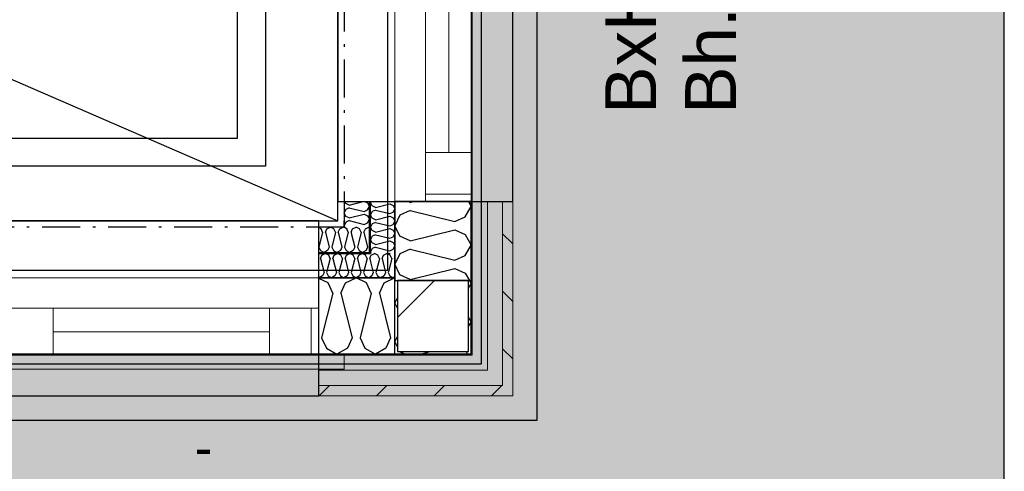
# Model space of a CAD drawing. Header units: millimetres. Extents: x -173281 to 144469, y -85977 to 83288.
# Tile 204 of 256: x -61062 to -59123, y -42293 to -41404. Entities that reach past the tile are written whole.
import ezdxf
from ezdxf.enums import TextEntityAlignment as Align

# ---------------------------------------------------------------- set-up
doc = ezdxf.new("R2010")
doc.units = ezdxf.units.MM
doc.header["$LTSCALE"] = 0.5
doc.header["$MEASUREMENT"] = 0
doc.linetypes.add('Over snittplan', pattern=[260, 150, -50, 10, -50])
doc.linetypes.add('PLINE', pattern=[0])
for name, color, linetype in [('222- Søyler', 7, 'Continuous'), ('222- Søyler  (Skravur)', 7, 'Continuous'), ('232- Ikke-bærende yttervegger', 7, 'Continuous'), ('232- Ikke-bærende yttervegger (Skravur)', 7, 'Continuous'), ('232- Ikke-bærende yttervegger (Skravur)(Nye konstruksjoner)', 7, 'Continuous'), ('232- Ikke-bærende yttervegger(Nye konstruksjoner)', 7, 'Continuous'), ('235- Utvendig kledning og overflate (Skravur)(Nye konstruksjoner)', 7, 'Continuous'), ('244- Vinduer_ dører_ foldevegger(Nye konstruksjoner)', 7, 'Continuous'), ('252- Gulv på grunn_ bunnplate', 7, 'Continuous'), ('256- Faste himlinger og overflatebehandling(Nye konstruksjoner)', 7, 'Continuous'), ('852- Teknisk_symbolsk informasjon_ bygning(Nye konstruksjoner)', 7, 'Continuous'), ('862- M___Nettoareal(Nye konstruksjoner)', 7, 'Continuous'), ('862- M___Nettoareal(Polylinje)(Nye konstruksjoner)', 7, 'Continuous'), ('862- M___Nettoareal(Tekst)(Nye konstruksjoner)', 7, 'Continuous')]:
    doc.layers.add(name, color=color, linetype=linetype)
for name, color, linetype, lineweight in [('234- Vinduer_ dører_ porter(Nye konstruksjoner)', 7, 'Continuous', 0), ('235- Utvendig kledning og overflate(Nye konstruksjoner)', 7, 'Continuous', 0), ('236- Innvendig kledning og overflate(Nye konstruksjoner)', 7, 'Continuous', 0)]:
    doc.layers.add(name, color=color, linetype=linetype, lineweight=lineweight)
doc.styles.add('GENERATED_STYLE_1', font='arial.ttf')
doc.styles.add('GENERATED_STYLE_2', font='arial.ttf')
pattern_1 = [(0, (0, 0), (0, 86.60254), [0, -50]), (0, (25, 43.3), (0, 86.60254), [0, -50])]
pattern_2 = [(45, (0, 0), (-56.56854, 56.56854), [80, 0])]
pattern_3 = [(0, (0, 0), (0, 43.30127), [0, -25]), (0, (12.5, 21.65), (0, 43.30127), [0, -25])]

# ---------------------------------------------------------------- blocks, each defined once
blk = doc.blocks.new('Rektor_A-128_12', base_point=(-63439.8, -42454.1))
at = {"layer": '862- M___Nettoareal(Polylinje)(Nye konstruksjoner)', "linetype": 'PLINE', "flags": 128}
blk.add_lwpolyline([(-60435.7, -41799.4), (-60435.7, -39791.9), (-65073.2, -39791.9), (-65073.2, -43699.4), (-63428.2, -43699.4), (-63428.2, -41936.9), (-63278.2, -41936.9), (-63278.2, -43699.4), (-61485.7, -43699.4), (-61485.7, -41799.4)], close=True, dxfattribs=at)
at = {"layer": '862- M___Nettoareal(Tekst)(Nye konstruksjoner)', "style": 'GENERATED_STYLE_1'}
for tag, height, p in [('DUMMY_862', 150, (-63557.7, -41147.4)), ('ROOM_NAME', 150, (-63557.7, -41787.6)), ('DUMMY_861', 100, (-63714.8, -41387.3)), ('ROOM_NUMBER', 100, (-63714.8, -41776.2)), ('DUMMY_863', 100, (-63322, -41753.3))]:
    blk.add_attdef(tag, text='', height=height, rotation=90, dxfattribs=at).set_placement(p, align=Align.TOP_LEFT)
blk = doc.blocks.new('*X430')
at = {"layer": '232- Ikke-bærende yttervegger (Skravur)', "linetype": 'PLINE'}
for p, q in [((-60318.2, -41950.5), (-60323.2, -41961.1)), ((-60318.2, -41971.6), (-60323.2, -41961.1)), ((-60318.2, -42026.4), (-60323.2, -42037)), ((-60318.2, -42047.5), (-60323.2, -42037)), ((-60313.4, -42057.7), (-60313.7, -42056.9)), ((-60273.1, -42061.9), (-60253.1, -42056.9)), ((-60183.2, -42056.9), (-60180.4, -42061.9)), ((-60304, -42061.9), (-60313.4, -42057.7))]:
    blk.add_line(p, q, dxfattribs=at)
blk = doc.blocks.new('*X431')
at = {"layer": '232- Ikke-bærende yttervegger (Skravur)', "linetype": 'PLINE'}
for p, q in [((-60176.6, -41916.9), (-60173.2, -41923.1)), ((-60178.2, -41932.1), (-60173.2, -41923.1)), ((-60178.2, -41990.1), (-60173.2, -41999)), ((-60178.2, -42008), (-60173.2, -41999))]:
    blk.add_line(p, q, dxfattribs=at)
blk = doc.blocks.new('Vindustempel[44]', base_point=(-60173.2, -41001.9))
at = {"layer": '852- Teknisk_symbolsk informasjon_ bygning(Nye konstruksjoner)', "char_height": 100, "attachment_point": 1, "rotation": 90, "style": 'GENERATED_STYLE_1'}
for s, insert in [('\\A1;{\\pql;\\pt0,50;\\fArial|b0|i0|c0|p0;\\W1.000000;x1\xa0390\\fArial|b0|i0|c0|p0;\\W1.000000;\\A1{\\H.66x;\\S^  ;}\\fArial|b0|i0|c0|p0;\\W1.000000;\\fArial|b0|i0|c0|p0;\\W1.000000;\\A1{\\H.66x;\\S^  ;}}', (-59886, -40849.5)), ('\\A1;{\\pql;\\pt0,50;\\fArial|b0|i0|c0|p0;\\W1.000000;1\xa0490\\fArial|b0|i0|c0|p0;\\W1.000000;\\A1{\\H.66x;\\S^  ;}\\fArial|b0|i0|c0|p0;\\W1.000000;\\fArial|b0|i0|c0|p0;\\W1.000000;\\A1{\\H.66x;\\S^  ;}}', (-59886, -41192.7))]:
    blk.add_mtext(s, dxfattribs=dict(at, insert=insert))
at = {"layer": '852- Teknisk_symbolsk informasjon_ bygning(Nye konstruksjoner)', "style": 'GENERATED_STYLE_1'}
for tag, p in [('DUMMY_233', (-59908.9, -40437.8)), ('DUMMY_239', (-59280.3, -41192.7)), ('DUMMY_235', (-59594.6, -41215.6)), ('DUMMY_237', (-59437.4, -41215.6)), ('strSillValue', (-59751.7, -41215.6)), ('strUnitPrefix', (-59908.9, -41589)), ('DUMMY_234', (-59594.6, -41566.1)), ('DUMMY_236', (-59437.4, -41566.1)), ('DUMMY_238', (-59280.3, -41566.1)), ('strSillPrefix', (-59751.7, -41589))]:
    blk.add_attdef(tag, text='', height=100, rotation=90, dxfattribs=at).set_placement(p, align=Align.TOP_LEFT)
at = {"layer": '852- Teknisk_symbolsk informasjon_ bygning(Nye konstruksjoner)', "style": 'GENERATED_STYLE_2'}
blk.add_attdef('AC_WIDO_ID', text='', height=100, rotation=90, dxfattribs=at).set_placement((-59908.9, -40969.3), align=Align.BOTTOM_CENTER)
blk = doc.blocks.new('Vindu to-fags[48]')
at = {"layer": '234- Vinduer_ dører_ porter(Nye konstruksjoner)', "linetype": 'PLINE'}
for p, q in [((-60323.2, -40241.9), (-60323.2, -41761.9)), ((-60263.2, -40256.9), (-60263.2, -40241.9)), ((-60173.2, -40241.9), (-60173.2, -41761.9)), ((-60171.2, -40241.9), (-60171.2, -40256.9)), ((-60263.2, -40312.9), (-60263.2, -40256.9)), ((-60263.2, -40256.9), (-60171.2, -40256.9)), ((-60171.2, -40256.9), (-60171.2, -40312.9)), ((-60171.2, -40312.9), (-60263.2, -40312.9)), ((-60263.2, -41128.9), (-60263.2, -40312.9)), ((-60217.2, -40312.9), (-60217.2, -41128.9)), ((-60171.2, -40312.9), (-60171.2, -41128.9)), ((-60263.2, -41156.9), (-60263.2, -41128.9)), ((-60263.2, -41128.9), (-60171.2, -41128.9)), ((-60171.2, -41128.9), (-60171.2, -41156.9)), ((-60263.2, -41210.9), (-60263.2, -41156.9)), ((-60171.2, -41156.9), (-60171.2, -41210.9)), ((-60171.2, -41210.9), (-60263.2, -41210.9)), ((-60263.2, -41664.9), (-60263.2, -41210.9)), ((-60217.2, -41210.9), (-60217.2, -41664.9)), ((-60171.2, -41210.9), (-60171.2, -41664.9)), ((-60263.2, -41746.9), (-60263.2, -41664.9)), ((-60263.2, -41664.9), (-60171.2, -41664.9)), ((-60171.2, -41664.9), (-60171.2, -41746.9)), ((-60263.2, -41761.9), (-60263.2, -41746.9)), ((-60263.2, -41746.9), (-60171.2, -41746.9)), ((-60171.2, -41746.9), (-60171.2, -41761.9))]:
    blk.add_line(p, q, dxfattribs=at)
at = {"layer": '244- Vinduer_ dører_ foldevegger(Nye konstruksjoner)', "linetype": 'PLINE'}
for p, q in [((-60263.2, -40241.9), (-60323.2, -40241.9)), ((-60173.2, -40241.9), (-60263.2, -40241.9)), ((-60173.2, -40241.9), (-60263.2, -40241.9)), ((-60173.2, -40241.9), (-60173.2, -40234.9)), ((-60173.2, -40241.9), (-60173.2, -40234.9)), ((-60263.2, -41761.9), (-60323.2, -41761.9)), ((-60173.2, -41761.9), (-60263.2, -41761.9)), ((-60173.2, -41761.9), (-60263.2, -41761.9)), ((-60173.2, -41761.9), (-60173.2, -41768.9)), ((-60173.2, -41761.9), (-60173.2, -41768.9))]:
    blk.add_line(p, q, dxfattribs=at)
at = {"layer": '852- Teknisk_symbolsk informasjon_ bygning(Nye konstruksjoner)'}
ref = blk.add_blockref('Vindustempel[44]', (-60173.2, -41001.9), dxfattribs=at)
ref.add_attrib('AC_WIDO_ID', 'VA-05', dxfattribs={"color": 7, "height": 100, "rotation": 90, "style": 'GENERATED_STYLE_2'}).set_placement((-59908.9, -40969.3), align=Align.BOTTOM_CENTER)
ref.add_attrib('strUnitPrefix', 'BxH:', dxfattribs={"color": 7, "height": 100, "rotation": 90, "style": 'GENERATED_STYLE_1'}).set_placement((-59908.9, -41589), align=Align.TOP_LEFT)
ref.add_attrib('strSillValue', '910', dxfattribs={"color": 7, "height": 100, "rotation": 90, "style": 'GENERATED_STYLE_1'}).set_placement((-59751.7, -41215.6), align=Align.TOP_LEFT)
ref.add_attrib('strSillPrefix', 'Bh.:', dxfattribs={"color": 7, "height": 100, "rotation": 90, "style": 'GENERATED_STYLE_1'}).set_placement((-59751.7, -41589), align=Align.TOP_LEFT)
ref.add_attrib('DUMMY_235', '-', dxfattribs={"color": 7, "height": 100, "rotation": 90, "style": 'GENERATED_STYLE_1'}).set_placement((-59594.6, -41215.6), align=Align.TOP_LEFT)
ref.add_attrib('DUMMY_237', '-', dxfattribs={"color": 7, "height": 100, "rotation": 90, "style": 'GENERATED_STYLE_1'}).set_placement((-59437.4, -41215.6), align=Align.TOP_LEFT)
blk = doc.blocks.new('Vindustempel[46]', base_point=(-60783.2, -42061.9))
at = {"layer": '852- Teknisk_symbolsk informasjon_ bygning(Nye konstruksjoner)', "char_height": 75, "attachment_point": 1, "rotation": 180, "style": 'GENERATED_STYLE_1'}
for s, insert in [('\\A1;{\\pql;\\pt0,50;\\fArial|b0|i0|c0|p0;\\W1.000000;900\\fArial|b0|i0|c0|p0;\\W1.000000;\\A1{\\H.66x;\\S^  ;}\\fArial|b0|i0|c0|p0;\\W1.000000;\\fArial|b0|i0|c0|p0;\\W1.000000;\\A1{\\H.66x;\\S^  ;}}', (-60683, -42619.8)), ('\\A1;{\\pql;\\pt0,50;\\fArial|b0|i0|c0|p0;\\W1.000000;x1\xa0390\\fArial|b0|i0|c0|p0;\\W1.000000;\\A1{\\H.66x;\\S^  ;}\\fArial|b0|i0|c0|p0;\\W1.000000;\\fArial|b0|i0|c0|p0;\\W1.000000;\\A1{\\H.66x;\\S^  ;}}', (-60854.6, -42737.6)), ('\\A1;{\\pql;\\pt0,50;\\fArial|b0|i0|c0|p0;\\W1.000000;590\\fArial|b0|i0|c0|p0;\\W1.000000;\\A1{\\H.66x;\\S^  ;}\\fArial|b0|i0|c0|p0;\\W1.000000;\\fArial|b0|i0|c0|p0;\\W1.000000;\\A1{\\H.66x;\\S^  ;}}', (-60683, -42737.6))]:
    blk.add_mtext(s, dxfattribs=dict(at, insert=insert))
at = {"layer": '852- Teknisk_symbolsk informasjon_ bygning(Nye konstruksjoner)', "style": 'GENERATED_STYLE_1'}
for tag, p in [('DUMMY_240', (-60683, -42300.5)), ('DUMMY_239', (-60402.9, -42283.4)), ('DUMMY_237', (-60402.9, -42401.2)), ('DUMMY_238', (-60683, -42418.4)), ('DUMMY_236', (-60683, -42519.1)), ('DUMMY_235', (-60402.9, -42519.1)), ('DUMMY_234', (-60854.6, -42636.9)), ('strSillPrefix', (-60402.9, -42654.1)), ('DUMMY_233', (-61163.4, -42754.8)), ('strUnitPrefix', (-60402.9, -42771.9))]:
    blk.add_attdef(tag, text='', height=75, rotation=180, dxfattribs=at).set_placement(p, align=Align.TOP_LEFT)
at = {"layer": '852- Teknisk_symbolsk informasjon_ bygning(Nye konstruksjoner)', "style": 'GENERATED_STYLE_2'}
blk.add_attdef('AC_WIDO_ID', text='', height=100, rotation=180, dxfattribs=at).set_placement((-60783.2, -42722.2), align=Align.BOTTOM_CENTER)
blk = doc.blocks.new('Vindu[50]')
at = {"layer": '234- Vinduer_ dører_ porter(Nye konstruksjoner)', "linetype": 'PLINE'}
for p, q in [((-61093.2, -41911.9), (-60473.2, -41911.9)), ((-61078.2, -41971.9), (-61093.2, -41971.9)), ((-60996.2, -41971.9), (-61078.2, -41971.9)), ((-61078.2, -41971.9), (-61078.2, -42063.9)), ((-60996.2, -42063.9), (-60996.2, -41971.9)), ((-60570.2, -41971.9), (-60996.2, -41971.9)), ((-60488.2, -41971.9), (-60570.2, -41971.9)), ((-60570.2, -41971.9), (-60570.2, -42063.9)), ((-60473.2, -41971.9), (-60488.2, -41971.9)), ((-60488.2, -41971.9), (-60488.2, -42063.9)), ((-60996.2, -42017.9), (-60570.2, -42017.9)), ((-61143.2, -42061.9), (-61143.2, -42091.9)), ((-61093.2, -42061.9), (-60473.2, -42061.9)), ((-61093.2, -42063.9), (-61078.2, -42063.9)), ((-61078.2, -42063.9), (-60996.2, -42063.9)), ((-60996.2, -42063.9), (-60570.2, -42063.9)), ((-60570.2, -42063.9), (-60488.2, -42063.9)), ((-60488.2, -42063.9), (-60473.2, -42063.9)), ((-60423.2, -42091.9), (-60423.2, -42061.9)), ((-61143.2, -42091.9), (-60423.2, -42091.9))]:
    blk.add_line(p, q, dxfattribs=at)
at = {"layer": '244- Vinduer_ dører_ foldevegger(Nye konstruksjoner)', "linetype": 'PLINE'}
for p, q in [((-61093.2, -41971.9), (-61093.2, -41911.9)), ((-60473.2, -41971.9), (-60473.2, -41911.9)), ((-61093.2, -42061.9), (-61093.2, -41971.9)), ((-61093.2, -42061.9), (-61093.2, -41971.9)), ((-60473.2, -42061.9), (-60473.2, -41971.9)), ((-60473.2, -42061.9), (-60473.2, -41971.9)), ((-61093.2, -42061.9), (-61143.2, -42061.9)), ((-60473.2, -42061.9), (-60423.2, -42061.9))]:
    blk.add_line(p, q, dxfattribs=at)
at = {"layer": '852- Teknisk_symbolsk informasjon_ bygning(Nye konstruksjoner)'}
ref = blk.add_blockref('Vindustempel[46]', (-60783.2, -42061.9), dxfattribs=at)
ref.add_attrib('AC_WIDO_ID', 'VA-02', dxfattribs={"color": 7, "height": 100, "rotation": 180, "style": 'GENERATED_STYLE_2'}).set_placement((-60783.2, -42722.2), align=Align.BOTTOM_CENTER)
ref.add_attrib('strUnitPrefix', 'BxH:', dxfattribs={"color": 7, "height": 75, "rotation": 180, "style": 'GENERATED_STYLE_1'}).set_placement((-60402.9, -42771.9), align=Align.TOP_LEFT)
ref.add_attrib('strSillPrefix', 'Bh.:', dxfattribs={"color": 7, "height": 75, "rotation": 180, "style": 'GENERATED_STYLE_1'}).set_placement((-60402.9, -42654.1), align=Align.TOP_LEFT)
ref.add_attrib('DUMMY_238', '-', dxfattribs={"color": 7, "height": 75, "rotation": 180, "style": 'GENERATED_STYLE_1'}).set_placement((-60683, -42418.4), align=Align.TOP_LEFT)
ref.add_attrib('DUMMY_240', '-', dxfattribs={"color": 7, "height": 75, "rotation": 180, "style": 'GENERATED_STYLE_1'}).set_placement((-60683, -42300.5), align=Align.TOP_LEFT)
blk = doc.blocks.new('*X749')
at = {"layer": '232- Ikke-bærende yttervegger (Skravur)(Nye konstruksjoner)', "linetype": 'PLINE'}
for p, q in [((-60368.6, -41866.5), (-60363.2, -41863.9)), ((-60356.6, -41867.1), (-60363.2, -41863.9)), ((-60353.7, -41873.6), (-60356.6, -41867.1)), ((-60353.7, -41873.6), (-60355.2, -41879.9)), ((-60348.6, -41873.6), (-60345.6, -41867.1)), ((-60348.6, -41873.6), (-60344.2, -41890.9)), ((-60345.6, -41867.1), (-60339, -41863.9)), ((-60332.3, -41867.1), (-60339, -41863.9)), ((-60329.4, -41873.6), (-60335.8, -41899.3)), ((-60329.4, -41873.6), (-60332.3, -41867.1)), ((-60324.3, -41873.6), (-60323.2, -41871.1)), ((-60324.3, -41873.6), (-60323.2, -41878)), ((-60323.2, -41909.9), (-60324.5, -41910.6))]:
    blk.add_line(p, q, dxfattribs=at)
blk = doc.blocks.new('*X750')
at = {"layer": '232- Ikke-bærende yttervegger (Skravur)(Nye konstruksjoner)', "linetype": 'PLINE'}
for p, q in [((-60418.1, -41815.2), (-60421.5, -41813.5)), ((-60416.5, -41818.6), (-60418.1, -41815.2)), ((-60409.7, -41822), (-60406.6, -41815.2)), ((-60409.7, -41822), (-60408.5, -41826.6)), ((-60406.6, -41815.2), (-60399.7, -41811.9)), ((-60392.8, -41815.2), (-60399.7, -41811.9)), ((-60389.7, -41822), (-60394.4, -41840.7)), ((-60389.7, -41822), (-60392.8, -41815.2)), ((-60384.4, -41822), (-60381.3, -41815.2)), ((-60384.4, -41822), (-60377, -41851.3)), ((-60381.3, -41815.2), (-60374.4, -41811.9)), ((-60373.2, -41812.5), (-60374.4, -41811.9)), ((-60377, -41851.3), (-60379.1, -41855.9))]:
    blk.add_line(p, q, dxfattribs=at)
blk = doc.blocks.new('*X752')
at = {"layer": '232- Ikke-bærende yttervegger (Skravur)(Nye konstruksjoner)', "linetype": 'PLINE'}
for p, q in [((-60470, -41873.6), (-60467, -41867.1)), ((-60470, -41873.6), (-60462.9, -41901.7)), ((-60467, -41867.1), (-60460.4, -41863.9)), ((-60453.7, -41867.1), (-60460.4, -41863.9)), ((-60450.8, -41873.6), (-60457.8, -41901.7)), ((-60450.8, -41873.6), (-60453.7, -41867.1)), ((-60445.7, -41873.6), (-60442.7, -41867.1)), ((-60445.7, -41873.6), (-60438.6, -41901.7)), ((-60442.7, -41867.1), (-60436.1, -41863.9)), ((-60429.5, -41867.1), (-60436.1, -41863.9)), ((-60426.5, -41873.6), (-60433.5, -41901.7)), ((-60426.5, -41873.6), (-60429.5, -41867.1)), ((-60421.4, -41873.6), (-60418.4, -41867.1)), ((-60421.4, -41873.6), (-60414.4, -41901.7)), ((-60418.4, -41867.1), (-60411.8, -41863.9)), ((-60405.2, -41867.1), (-60411.8, -41863.9)), ((-60402.2, -41873.6), (-60409.3, -41901.7)), ((-60402.2, -41873.6), (-60405.2, -41867.1)), ((-60397.1, -41873.6), (-60394.2, -41867.1)), ((-60397.1, -41873.6), (-60390.1, -41901.7)), ((-60394.2, -41867.1), (-60387.5, -41863.9)), ((-60380.9, -41867.1), (-60387.5, -41863.9)), ((-60377.9, -41873.6), (-60385, -41901.7)), ((-60377.9, -41873.6), (-60380.9, -41867.1)), ((-60372.8, -41873.6), (-60371.2, -41869.9)), ((-60372.8, -41873.6), (-60371.2, -41880.3)), ((-60462.9, -41901.7), (-60465.9, -41908.2)), ((-60457.8, -41901.7), (-60454.9, -41908.2)), ((-60438.6, -41901.7), (-60441.6, -41908.2)), ((-60433.5, -41901.7), (-60430.6, -41908.2)), ((-60414.4, -41901.7), (-60417.3, -41908.2)), ((-60409.3, -41901.7), (-60406.3, -41908.2)), ((-60390.1, -41901.7), (-60393, -41908.2)), ((-60385, -41901.7), (-60382, -41908.2)), ((-60473.2, -41911.6), (-60472.5, -41911.9)), ((-60465.9, -41908.2), (-60472.5, -41911.9)), ((-60454.9, -41908.2), (-60448.2, -41911.9)), ((-60441.6, -41908.2), (-60448.2, -41911.9)), ((-60430.6, -41908.2), (-60423.9, -41911.9)), ((-60417.3, -41908.2), (-60423.9, -41911.9)), ((-60406.3, -41908.2), (-60399.7, -41911.9)), ((-60393, -41908.2), (-60399.7, -41911.9)), ((-60382, -41908.2), (-60375.4, -41911.9)), ((-60371.2, -41909.6), (-60375.4, -41911.9))]:
    blk.add_line(p, q, dxfattribs=at)
blk = doc.blocks.new('*X753')
at = {"layer": '232- Ikke-bærende yttervegger (Skravur)(Nye konstruksjoner)', "linetype": 'PLINE'}
for p, q in [((-60371.2, -41869.9), (-60369.9, -41867.1)), ((-60371.2, -41880.3), (-60365.8, -41901.7)), ((-60369.9, -41867.1), (-60368.6, -41866.5)), ((-60355.2, -41879.9), (-60360.7, -41901.7)), ((-60365.8, -41901.7), (-60368.8, -41908.2)), ((-60360.7, -41901.7), (-60357.7, -41908.2)), ((-60341.5, -41901.7), (-60344.5, -41908.2)), ((-60344.2, -41890.9), (-60341.5, -41901.7)), ((-60335.8, -41899.3), (-60336.4, -41901.7)), ((-60336.4, -41901.7), (-60333.5, -41908.2)), ((-60368.8, -41908.2), (-60371.2, -41909.6)), ((-60357.7, -41908.2), (-60351.1, -41911.9)), ((-60344.5, -41908.2), (-60351.1, -41911.9)), ((-60333.5, -41908.2), (-60326.8, -41911.9)), ((-60324.5, -41910.6), (-60326.8, -41911.9))]:
    blk.add_line(p, q, dxfattribs=at)
blk = doc.blocks.new('*X755')
at = {"layer": '232- Ikke-bærende yttervegger (Skravur)(Nye konstruksjoner)', "linetype": 'PLINE'}
for p, q in [((-60468.6, -41815.2), (-60473.2, -41813.1)), ((-60465.6, -41822), (-60472.9, -41851.3)), ((-60465.6, -41822), (-60468.6, -41815.2)), ((-60460.2, -41822), (-60457.2, -41815.2)), ((-60460.2, -41822), (-60452.9, -41851.3)), ((-60457.2, -41815.2), (-60450.3, -41811.9)), ((-60443.3, -41815.2), (-60450.3, -41811.9)), ((-60440.3, -41822), (-60447.6, -41851.3)), ((-60440.3, -41822), (-60443.3, -41815.2)), ((-60434.9, -41822), (-60431.9, -41815.2)), ((-60434.9, -41822), (-60427.6, -41851.3)), ((-60431.9, -41815.2), (-60425, -41811.9)), ((-60423.2, -41812.8), (-60425, -41811.9)), ((-60472.9, -41851.3), (-60469.8, -41858.1)), ((-60469.8, -41858.1), (-60462.9, -41861.9)), ((-60456, -41858.1), (-60462.9, -41861.9)), ((-60452.9, -41851.3), (-60456, -41858.1)), ((-60447.6, -41851.3), (-60444.5, -41858.1)), ((-60444.5, -41858.1), (-60437.6, -41861.9)), ((-60430.7, -41858.1), (-60437.6, -41861.9)), ((-60427.6, -41851.3), (-60430.7, -41858.1))]:
    blk.add_line(p, q, dxfattribs=at)
blk = doc.blocks.new('*X756')
at = {"layer": '232- Ikke-bærende yttervegger (Skravur)(Nye konstruksjoner)', "linetype": 'PLINE'}
for p, q in [((-60421.5, -41813.5), (-60423.2, -41812.8)), ((-60415, -41822), (-60422.3, -41851.3)), ((-60415, -41822), (-60416.5, -41818.6)), ((-60408.5, -41826.6), (-60402.3, -41851.3)), ((-60394.4, -41840.7), (-60397, -41851.3)), ((-60422.3, -41851.3), (-60419.2, -41858.1)), ((-60419.2, -41858.1), (-60412.3, -41861.9)), ((-60405.4, -41858.1), (-60412.3, -41861.9)), ((-60402.3, -41851.3), (-60405.4, -41858.1)), ((-60397, -41851.3), (-60393.9, -41858.1)), ((-60393.9, -41858.1), (-60387, -41861.9)), ((-60380.1, -41858.1), (-60387, -41861.9)), ((-60379.1, -41855.9), (-60380.1, -41858.1))]:
    blk.add_line(p, q, dxfattribs=at)
blk = doc.blocks.new('*X758')
at = {"layer": '232- Ikke-bærende yttervegger (Skravur)(Nye konstruksjoner)', "linetype": 'PLINE'}
for p, q in [((-60370.3, -41761.9), (-60371.2, -41763.8)), ((-60368, -41770.4), (-60371.2, -41763.8)), ((-60361.5, -41773.4), (-60333.4, -41766.3)), ((-60333.4, -41766.3), (-60326.9, -41769.3)), ((-60368, -41781.4), (-60371.2, -41788.1)), ((-60361.5, -41773.4), (-60368, -41770.4)), ((-60361.5, -41778.5), (-60368, -41781.4)), ((-60361.5, -41778.5), (-60333.4, -41785.5)), ((-60333.4, -41785.5), (-60326.9, -41782.6)), ((-60326.9, -41769.3), (-60323.2, -41775.9)), ((-60326.9, -41782.6), (-60323.2, -41775.9)), ((-60368, -41794.7), (-60371.2, -41788.1)), ((-60361.5, -41797.7), (-60368, -41794.7)), ((-60361.5, -41802.8), (-60368, -41805.7)), ((-60361.5, -41797.7), (-60333.4, -41790.6)), ((-60361.5, -41802.8), (-60333.4, -41809.8)), ((-60333.4, -41790.6), (-60326.9, -41793.6)), ((-60326.9, -41793.6), (-60323.2, -41800.2)), ((-60326.9, -41806.8), (-60323.2, -41800.2)), ((-60368, -41805.7), (-60371.2, -41812.4)), ((-60368, -41819), (-60371.2, -41812.4)), ((-60361.5, -41821.9), (-60368, -41819)), ((-60361.5, -41821.9), (-60333.4, -41814.9)), ((-60333.4, -41809.8), (-60326.9, -41806.8)), ((-60333.4, -41814.9), (-60326.9, -41817.9)), ((-60326.9, -41817.9), (-60323.2, -41824.5)), ((-60326.9, -41831.1), (-60323.2, -41824.5)), ((-60368, -41830), (-60371.2, -41836.6)), ((-60368, -41843.3), (-60371.2, -41836.6)), ((-60361.5, -41827), (-60368, -41830)), ((-60361.5, -41846.2), (-60368, -41843.3)), ((-60361.5, -41827), (-60333.4, -41834.1)), ((-60361.5, -41846.2), (-60333.4, -41839.2)), ((-60333.4, -41834.1), (-60326.9, -41831.1)), ((-60333.4, -41839.2), (-60326.9, -41842.1)), ((-60326.9, -41842.1), (-60323.2, -41848.8)), ((-60368, -41854.3), (-60371.2, -41860.9)), ((-60369.7, -41863.9), (-60371.2, -41860.9)), ((-60361.5, -41851.3), (-60368, -41854.3)), ((-60361.5, -41851.3), (-60333.4, -41858.4)), ((-60333.4, -41858.4), (-60326.9, -41855.4)), ((-60326.9, -41855.4), (-60323.2, -41848.8)), ((-60335.2, -41863.9), (-60333.4, -41863.5)), ((-60333.4, -41863.5), (-60332.3, -41863.9))]:
    blk.add_line(p, q, dxfattribs=at)
blk = doc.blocks.new('*X759')
at = {"layer": '232- Ikke-bærende yttervegger (Skravur)(Nye konstruksjoner)', "linetype": 'PLINE'}
for p, q in [((-60419.9, -41765.6), (-60421.6, -41761.9)), ((-60413.1, -41768.7), (-60419.9, -41765.6)), ((-60413.1, -41768.7), (-60386, -41761.9)), ((-60382.6, -41761.9), (-60377, -41764.5)), ((-60377, -41764.5), (-60373.2, -41771.4)), ((-60419.9, -41777.1), (-60423.2, -41784)), ((-60419.9, -41790.9), (-60423.2, -41784)), ((-60413.1, -41774), (-60419.9, -41777.1)), ((-60413.1, -41774), (-60383.8, -41781.4)), ((-60383.8, -41781.4), (-60377, -41778.3)), ((-60377, -41778.3), (-60373.2, -41771.4)), ((-60419.9, -41802.4), (-60423.2, -41809.3)), ((-60413.1, -41794), (-60419.9, -41790.9)), ((-60413.1, -41799.3), (-60419.9, -41802.4)), ((-60413.1, -41794), (-60383.8, -41786.7)), ((-60413.1, -41799.3), (-60383.8, -41806.7)), ((-60383.8, -41786.7), (-60377, -41789.8)), ((-60383.8, -41806.7), (-60377, -41803.6)), ((-60377, -41789.8), (-60373.2, -41796.7)), ((-60377, -41803.6), (-60373.2, -41796.7)), ((-60421.9, -41811.9), (-60423.2, -41809.3))]:
    blk.add_line(p, q, dxfattribs=at)
blk = doc.blocks.new('*X1123')
at = {"layer": '232- Ikke-bærende yttervegger (Skravur)(Nye konstruksjoner)', "linetype": 'PLINE'}
for p, q in [((-60293, -41763.4), (-60296.3, -41761.9)), ((-60293, -41763.4), (-60287.1, -41761.9)), ((-60178.4, -41761.9), (-60173.2, -41771.4)), ((-60293, -41779.3), (-60313.4, -41788.6)), ((-60293, -41779.3), (-60205, -41801.3)), ((-60184.7, -41792.1), (-60173.2, -41771.4)), ((-60313.4, -41788.6), (-60323.2, -41809.3)), ((-60205, -41801.3), (-60184.7, -41792.1)), ((-60313.4, -41830), (-60323.2, -41809.3)), ((-60293, -41839.3), (-60205, -41817.3)), ((-60205, -41817.3), (-60184.7, -41826.5)), ((-60293, -41839.3), (-60313.4, -41830)), ((-60184.7, -41826.5), (-60173.2, -41847.3)), ((-60293, -41855.2), (-60313.4, -41864.5)), ((-60293, -41855.2), (-60205, -41877.2)), ((-60184.7, -41868), (-60173.2, -41847.3)), ((-60313.4, -41864.5), (-60323.2, -41885.2)), ((-60205, -41877.2), (-60184.7, -41868)), ((-60313.4, -41905.9), (-60323.2, -41885.2)), ((-60293, -41915.2), (-60205, -41893.2)), ((-60205, -41893.2), (-60184.7, -41902.4)), ((-60293, -41915.2), (-60313.4, -41905.9)), ((-60184.7, -41902.4), (-60176.6, -41916.9))]:
    blk.add_line(p, q, dxfattribs=at)
blk = doc.blocks.new('*X1124')
at = {"layer": '232- Ikke-bærende yttervegger (Skravur)(Nye konstruksjoner)', "linetype": 'PLINE'}
for p, q in [((-60454.8, -41921.7), (-60473.2, -41913.1)), ((-60420.4, -41921.7), (-60399.7, -41911.9)), ((-60378.9, -41921.7), (-60399.7, -41911.9)), ((-60344.5, -41921.7), (-60323.8, -41911.9)), ((-60323.2, -41912.2), (-60323.8, -41911.9)), ((-60445.6, -41942.1), (-60454.8, -41921.7)), ((-60429.6, -41942.1), (-60420.4, -41921.7)), ((-60369.7, -41942.1), (-60378.9, -41921.7)), ((-60353.8, -41942.1), (-60344.5, -41921.7)), ((-60445.6, -41942.1), (-60467.6, -42030)), ((-60429.6, -41942.1), (-60407.6, -42030)), ((-60369.7, -41942.1), (-60391.7, -42030)), ((-60353.8, -41942.1), (-60331.8, -42030)), ((-60467.6, -42030), (-60458.3, -42050.4)), ((-60407.6, -42030), (-60416.9, -42050.4)), ((-60391.7, -42030), (-60382.4, -42050.4)), ((-60331.8, -42030), (-60341, -42050.4)), ((-60458.3, -42050.4), (-60437.6, -42061.9)), ((-60416.9, -42050.4), (-60437.6, -42061.9)), ((-60382.4, -42050.4), (-60361.7, -42061.9)), ((-60341, -42050.4), (-60361.7, -42061.9))]:
    blk.add_line(p, q, dxfattribs=at)

msp = doc.modelspace()

# ---------------------------------------------------------------- hatches: boundary and pattern name
at = {"layer": '222- Søyler  (Skravur)', "linetype": 'Continuous'}
h = msp.add_hatch(dxfattribs=at)
h.set_pattern_fill('Skrålinjer_3', color=256, style=0, pattern_type=2)
h.set_pattern_definition([(45, (0, 0), (-127.2792, 127.2792), [])])
h.paths.add_polyline_path([(-60318.2, -42056.9), (-60178.2, -42056.9), (-60178.2, -41916.9), (-60318.2, -41916.9)])
at = {"layer": '232- Ikke-bærende yttervegger (Skravur)(Nye konstruksjoner)', "linetype": 'Continuous'}
h = msp.add_hatch(dxfattribs=at)
h.set_pattern_fill('Gips', color=256, style=0, pattern_type=2)
h.set_pattern_definition([(90, (0, 0), (-86.60254, 0), [0, -50]), (90, (-43.3, 25), (-86.60254, 0), [0, -50])])
h.paths.add_polyline_path([(-60435.7, -41799.4), (-60423.2, -41799.4), (-60423.2, -41761.9), (-60435.7, -41761.9)])
for points in [[(-60371.2, -41761.9), (-60373.2, -41761.9), (-60373.2, -41861.9), (-60371.2, -41861.9)], [(-60373.2, -41861.9), (-60473.2, -41861.9), (-60473.2, -41863.9), (-60373.2, -41863.9)], [(-60373.2, -41861.9), (-60371.2, -41863.9), (-60371.2, -41861.9)], [(-60373.2, -41863.9), (-60371.2, -41863.9), (-60373.2, -41861.9)]]:
    msp.add_hatch(color=256, dxfattribs=at).paths.add_polyline_path(points)
h = msp.add_hatch(dxfattribs=at)
h.set_pattern_fill('Gips', color=256, style=0, pattern_type=2)
h.set_pattern_definition(pattern_1)
h.paths.add_polyline_path([(-60473.2, -41799.4), (-60473.2, -41811.9), (-60435.7, -41811.9), (-60435.7, -41799.4)])
h = msp.add_hatch(dxfattribs=at)
h.set_pattern_fill('Gips', color=256, style=0, pattern_type=2)
h.set_pattern_definition(pattern_1)
h.paths.add_polyline_path([(-60435.7, -41799.4), (-60423.2, -41811.9), (-60423.2, -41799.4)])
h = msp.add_hatch(dxfattribs=at)
h.set_pattern_fill('Gips', color=256, style=0, pattern_type=2)
h.set_pattern_definition(pattern_1)
h.paths.add_polyline_path([(-60435.7, -41811.9), (-60423.2, -41811.9), (-60435.7, -41799.4)])
at = {"layer": '235- Utvendig kledning og overflate (Skravur)(Nye konstruksjoner)', "linetype": 'Continuous'}
h = msp.add_hatch(dxfattribs=at)
h.set_pattern_fill('Prikker_tett', color=256, style=0, pattern_type=2)
h.set_pattern_definition(pattern_3)
h.paths.add_polyline_path([(-60171.2, -41761.9), (-60173.2, -41761.9), (-60173.2, -42061.9), (-60171.2, -42061.9)])
h = msp.add_hatch(dxfattribs=at)
h.set_pattern_fill('Skrålinjer_2', color=256, style=0, pattern_type=2)
h.set_pattern_definition([(135, (0, 0), (56.56854, 56.56854), [80, 0])])
h.paths.add_polyline_path([(-60111.2, -42123.9), (-60091.2, -42123.9), (-60091.2, -41761.9), (-60111.2, -41761.9)])
h = msp.add_hatch(dxfattribs=at)
h.set_pattern_fill('Prikker_tett', color=256, style=0, pattern_type=2)
h.set_pattern_definition(pattern_3)
h.paths.add_polyline_path([(-60473.2, -42061.9), (-60473.2, -42063.9), (-60173.2, -42063.9), (-60173.2, -42061.9)])
h = msp.add_hatch(dxfattribs=at)
h.set_pattern_fill('Prikker_tett', color=256, style=0, pattern_type=2)
h.set_pattern_definition(pattern_3)
h.paths.add_polyline_path([(-60173.2, -42061.9), (-60171.2, -42063.9), (-60171.2, -42061.9)])
h = msp.add_hatch(dxfattribs=at)
h.set_pattern_fill('Prikker_tett', color=256, style=0, pattern_type=2)
h.set_pattern_definition(pattern_3)
h.paths.add_polyline_path([(-60173.2, -42063.9), (-60171.2, -42063.9), (-60173.2, -42061.9)])
h = msp.add_hatch(dxfattribs=at)
h.set_pattern_fill('Skrålinjer_2', color=256, style=0, pattern_type=2)
h.set_pattern_definition(pattern_2)
h.paths.add_polyline_path([(-60473.2, -42123.9), (-60473.2, -42143.9), (-60111.2, -42143.9), (-60111.2, -42123.9)])
h = msp.add_hatch(dxfattribs=at)
h.set_pattern_fill('Skrålinjer_2', color=256, style=0, pattern_type=2)
h.set_pattern_definition(pattern_2)
h.paths.add_polyline_path([(-60111.2, -42123.9), (-60091.2, -42143.9), (-60091.2, -42123.9)])
h = msp.add_hatch(dxfattribs=at)
h.set_pattern_fill('Skrålinjer_2', color=256, style=0, pattern_type=2)
h.set_pattern_definition(pattern_2)
h.paths.add_polyline_path([(-60111.2, -42143.9), (-60091.2, -42143.9), (-60111.2, -42123.9)])
at = {"layer": '256- Faste himlinger og overflatebehandling(Nye konstruksjoner)', "linetype": 'Continuous'}
msp.add_hatch(color=256, dxfattribs=at).paths.add_polyline_path([(-77573.2, -45166.9), (-76163.2, -45166.9), (-76163.2, -46156.9), (-69793.2, -46156.9), (-66143.2, -46186.9), (-60353.2, -46186.9), (-60353.2, -43186.9), (-59123.2, -43186.9), (-59123.2, -36146.9), (-60353.2, -36146.9), (-60353.2, -12056.9), (-61323.2, -12056.9), (-61323.2, -14921.9), (-61193.2, -14921.9), (-61193.2, -15296.9), (-61378.2, -15296.9), (-61378.2, -25536.9), (-61193.2, -25536.9), (-61193.2, -25911.9), (-61323.2, -25911.9), (-61323.2, -37221.9), (-60173.2, -37221.9), (-60173.2, -42061.9), (-61323.2, -42061.9), (-61323.2, -43961.9), (-70863.2, -43961.9), (-70863.2, -45161.9), (-75178.2, -45161.9), (-75178.2, -43961.9), (-76398.2, -43961.9), (-76398.2, -44096.9), (-76683.2, -44096.9), (-76683.2, -39207.9), (-77573.2, -39207.9)])

# ---------------------------------------------------------------- linework, layer by layer
at = {"layer": '222- Søyler', "linetype": 'PLINE', "flags": 128}
msp.add_lwpolyline([(-60318.2, -42056.9), (-60178.2, -42056.9), (-60178.2, -41916.9), (-60318.2, -41916.9)], close=True, dxfattribs=at)
at = {"layer": '232- Ikke-bærende yttervegger', "linetype": 'PLINE', "flags": 128}
for points in [[(-60043.2, -42081.9), (-60043.2, -37091.9)], [(-60153.2, -37201.9), (-60153.2, -42081.9)], [(-60323.2, -41761.9), (-60323.2, -41911.9)], [(-60173.2, -41916.9), (-60173.2, -41911.9), (-60173.2, -41761.9)], [(-60323.2, -41911.9), (-60473.2, -41911.9)], [(-60323.2, -42061.9), (-60323.2, -41911.9)], [(-60323.2, -41911.9), (-60323.2, -41916.9)], [(-60323.2, -41916.9), (-60318.2, -41916.9)], [(-60318.2, -41916.9), (-60178.2, -41916.9)], [(-60178.2, -41916.9), (-60173.2, -41916.9)], [(-60173.2, -42061.9), (-60173.2, -41916.9)], [(-60473.2, -42061.9), (-60323.2, -42061.9)], [(-60173.2, -42061.9), (-60323.2, -42061.9)], [(-60153.2, -42081.9), (-61193.2, -42081.9)], [(-60043.2, -42191.9), (-60043.2, -42081.9)], [(-61193.2, -42191.9), (-60043.2, -42191.9)]]:
    msp.add_lwpolyline(points, dxfattribs=at)
at = {"layer": '232- Ikke-bærende yttervegger(Nye konstruksjoner)', "linetype": 'PLINE'}
for p, q in [((-60423.2, -41761.9), (-60423.2, -41799.4)), ((-60373.2, -41811.9), (-60373.2, -41761.9)), ((-60371.2, -41861.9), (-60371.2, -41761.9)), ((-60423.2, -41811.9), (-60423.2, -41799.4)), ((-60423.2, -41811.9), (-60423.2, -41799.4)), ((-60423.2, -41811.9), (-60473.2, -41811.9)), ((-60373.2, -41861.9), (-60373.2, -41811.9)), ((-60373.2, -41861.9), (-60373.2, -41811.9)), ((-60473.2, -41861.9), (-60423.2, -41861.9)), ((-60423.2, -41861.9), (-60373.2, -41861.9)), ((-60371.2, -41863.9), (-60371.2, -41861.9)), ((-60371.2, -41863.9), (-60371.2, -41861.9)), ((-60473.2, -41863.9), (-60373.2, -41863.9)), ((-60373.2, -41863.9), (-60371.2, -41863.9))]:
    msp.add_line(p, q, dxfattribs=at)
at = {"layer": '232- Ikke-bærende yttervegger(Nye konstruksjoner)', "linetype": 'PLINE', "flags": 128}
for points in [[(-60435.7, -40241.9), (-60435.7, -41761.9)], [(-60091.2, -41761.9), (-60091.2, -40241.9)], [(-60435.7, -41761.9), (-60423.2, -41761.9)], [(-60423.2, -41761.9), (-60373.2, -41761.9)], [(-60373.2, -41761.9), (-60371.2, -41761.9)], [(-60371.2, -41761.9), (-60323.2, -41761.9)], [(-60323.2, -41761.9), (-60173.2, -41761.9)], [(-60323.2, -41863.9), (-60323.2, -41761.9)], [(-60323.2, -41761.9), (-60323.2, -41916.9)], [(-60173.2, -41761.9), (-60171.2, -41761.9)], [(-60173.2, -41916.9), (-60173.2, -41761.9)], [(-60171.2, -41761.9), (-60141.2, -41761.9)], [(-60141.2, -41761.9), (-60111.2, -41761.9)], [(-60111.2, -41761.9), (-60091.2, -41761.9)], [(-60473.2, -41799.4), (-61093.2, -41799.4)], [(-60473.2, -41811.9), (-60473.2, -41799.4)], [(-60473.2, -41861.9), (-60473.2, -41811.9)], [(-60473.2, -41863.9), (-60473.2, -41861.9)], [(-60473.2, -41911.9), (-60473.2, -41863.9)], [(-60323.2, -41911.9), (-60323.2, -41863.9)], [(-60473.2, -41971.9), (-60473.2, -41911.9)], [(-60473.2, -41911.9), (-60323.2, -41911.9)], [(-60323.2, -41911.9), (-60473.2, -41911.9)], [(-60473.2, -42061.9), (-60473.2, -41971.9)], [(-60473.2, -42063.9), (-60473.2, -42061.9)], [(-60473.2, -42061.9), (-60323.2, -42061.9)], [(-60473.2, -42093.9), (-60473.2, -42063.9)], [(-60473.2, -42123.9), (-60473.2, -42093.9)], [(-60473.2, -42143.9), (-60473.2, -42123.9)], [(-61093.2, -42143.9), (-60473.2, -42143.9)]]:
    msp.add_lwpolyline(points, dxfattribs=at)
at = {"layer": '235- Utvendig kledning og overflate(Nye konstruksjoner)', "linetype": 'PLINE'}
for p, q in [((-60171.2, -41761.9), (-60171.2, -42061.9)), ((-60141.2, -42063.9), (-60141.2, -41761.9)), ((-60111.2, -42093.9), (-60111.2, -41761.9)), ((-60171.2, -42063.9), (-60473.2, -42063.9)), ((-60171.2, -42063.9), (-60171.2, -42061.9)), ((-60171.2, -42063.9), (-60171.2, -42061.9)), ((-60141.2, -42093.9), (-60141.2, -42063.9)), ((-60141.2, -42093.9), (-60141.2, -42063.9)), ((-60473.2, -42093.9), (-60171.2, -42093.9)), ((-60171.2, -42093.9), (-60141.2, -42093.9)), ((-60111.2, -42123.9), (-60111.2, -42093.9)), ((-60111.2, -42123.9), (-60111.2, -42093.9)), ((-60473.2, -42123.9), (-60141.2, -42123.9)), ((-60141.2, -42123.9), (-60111.2, -42123.9))]:
    msp.add_line(p, q, dxfattribs=at)
at = {"layer": '235- Utvendig kledning og overflate(Nye konstruksjoner)', "linetype": 'PLINE', "flags": 128}
for points in [[(-60173.2, -41761.9), (-60173.2, -42061.9)], [(-60091.2, -42123.9), (-60091.2, -41761.9)], [(-60173.2, -42061.9), (-60473.2, -42061.9)], [(-60091.2, -42143.9), (-60091.2, -42123.9)], [(-60473.2, -42143.9), (-60091.2, -42143.9)]]:
    msp.add_lwpolyline(points, dxfattribs=at)
at = {"layer": '236- Innvendig kledning og overflate(Nye konstruksjoner)', "linetype": 'PLINE', "flags": 128}
for points in [[(-60435.7, -41761.9), (-60435.7, -41799.4)], [(-60435.7, -41799.4), (-60473.2, -41799.4)]]:
    msp.add_lwpolyline(points, dxfattribs=at)
at = {"layer": '252- Gulv på grunn_ bunnplate', "linetype": 'PLINE', "flags": 128}
msp.add_lwpolyline([(-77653.7, -28236.4), (-76468.2, -28236.4), (-76468.2, -25956.9), (-68648.2, -25956.9), (-68648.2, -14971.9), (-68648.2, -14846.9), (-70768.2, -14846.9), (-70768.2, -11941.9), (-75053.7, -11941.9), (-75053.7, 2273.1), (-74818.2, 2273.1), (-74818.2, 4673.1), (-63042.7, 4673.1), (-63042.7, 2373.1), (-61492.7, 2373.1), (-61492.7, -15001.9), (-65023.2, -15001.9), (-65023.2, -14971.9), (-65037.7, -14971.9), (-65037.7, -25831.9), (-61478.2, -25831.9), (-61478.2, -37386.4), (-60337.7, -37386.4), (-60337.7, -41897.4), (-61487.7, -41897.4), (-61487.7, -43697.4), (-63278.2, -43697.4), (-63278.2, -41936.9), (-63428.2, -41936.9), (-63428.2, -43701.9), (-65168.2, -43701.9), (-65168.2, -43797.4), (-71027.7, -43797.4), (-71027.7, -44997.4), (-75013.7, -44997.4), (-75013.7, -43797.4), (-76238.2, -43797.4), (-76238.2, -38801.9), (-77653.7, -38801.9)], close=True, dxfattribs=at)
at = {"layer": '256- Faste himlinger og overflatebehandling(Nye konstruksjoner)', "linetype": 'PLINE'}
msp.add_line((-65073.2, -39791.9), (-60435.7, -41799.4), dxfattribs=at)
at = {"layer": '256- Faste himlinger og overflatebehandling(Nye konstruksjoner)', "linetype": 'Over snittplan', "flags": 128}
msp.add_lwpolyline([(-77573.2, -45166.9), (-76163.2, -45166.9), (-76163.2, -46156.9), (-69793.2, -46156.9), (-66143.2, -46186.9), (-60353.2, -46186.9), (-60353.2, -43186.9), (-59123.2, -43186.9), (-59123.2, -36146.9), (-60353.2, -36146.9), (-60353.2, -12056.9), (-61323.2, -12056.9), (-61323.2, -14921.9), (-61193.2, -14921.9), (-61193.2, -15296.9), (-61378.2, -15296.9), (-61378.2, -25536.9), (-61193.2, -25536.9), (-61193.2, -25911.9), (-61323.2, -25911.9), (-61323.2, -37221.9), (-60173.2, -37221.9), (-60173.2, -42061.9), (-61323.2, -42061.9), (-61323.2, -43961.9), (-70863.2, -43961.9), (-70863.2, -45161.9), (-75178.2, -45161.9), (-75178.2, -43961.9), (-76398.2, -43961.9), (-76398.2, -44096.9), (-76683.2, -44096.9), (-76683.2, -39207.9), (-77573.2, -39207.9)], close=True, dxfattribs=at)
at = {"layer": '256- Faste himlinger og overflatebehandling(Nye konstruksjoner)', "linetype": 'PLINE', "flags": 128}
msp.add_lwpolyline([(-77573.2, -45166.9), (-76163.2, -45166.9), (-76163.2, -46156.9), (-69793.2, -46156.9), (-66143.2, -46186.9), (-60353.2, -46186.9), (-60353.2, -43186.9), (-59123.2, -43186.9), (-59123.2, -36146.9), (-60353.2, -36146.9), (-60353.2, -12056.9), (-61323.2, -12056.9), (-61323.2, -14921.9), (-61193.2, -14921.9), (-61193.2, -15296.9), (-61378.2, -15296.9), (-61378.2, -25536.9), (-61193.2, -25536.9), (-61193.2, -25911.9), (-61323.2, -25911.9), (-61323.2, -37221.9), (-60173.2, -37221.9), (-60173.2, -42061.9), (-61323.2, -42061.9), (-61323.2, -43961.9), (-70863.2, -43961.9), (-70863.2, -45161.9), (-75178.2, -45161.9), (-75178.2, -43961.9), (-76398.2, -43961.9), (-76398.2, -44096.9), (-76683.2, -44096.9), (-76683.2, -39207.9), (-77573.2, -39207.9)], close=True, dxfattribs=at)
at = {"layer": '256- Faste himlinger og overflatebehandling(Nye konstruksjoner)', "linetype": 'Over snittplan', "flags": 128}
for points in [[(-60423.2, -39791.9), (-60423.2, -41811.9)], [(-60423.2, -41811.9), (-61378.2, -41811.9)]]:
    msp.add_lwpolyline(points, dxfattribs=at)
at = {"layer": '256- Faste himlinger og overflatebehandling(Nye konstruksjoner)', "linetype": 'PLINE'}
for points in [[(-60578.2, -39891.9), (-60578.2, -41691.9), (-61178.2, -41691.9), (-61178.2, -39891.9)], [(-60633.2, -41146.9), (-61123.2, -41146.9), (-61123.2, -41636.9), (-60633.2, -41636.9)]]:
    msp.add_lwpolyline(points, close=True, dxfattribs=at)

# ---------------------------------------------------------------- block references
at = {"layer": '232- Ikke-bærende yttervegger'}
for name in ['*X431', '*X430']:
    msp.add_blockref(name, (0, 0), dxfattribs=at)
at = {"layer": '232- Ikke-bærende yttervegger(Nye konstruksjoner)'}
for name in ['*X759', '*X758', '*X1123', '*X755', '*X756', '*X750', '*X752', '*X753', '*X749', '*X1124']:
    msp.add_blockref(name, (0, 0), dxfattribs=at)
at = {"layer": '244- Vinduer_ dører_ foldevegger(Nye konstruksjoner)', "linetype": 'PLINE'}
for name in ['Vindu to-fags[48]', 'Vindu[50]']:
    msp.add_blockref(name, (0, 0), dxfattribs=at)
at = {"layer": '862- M___Nettoareal(Nye konstruksjoner)', "linetype": 'Continuous'}
msp.add_blockref('Rektor_A-128_12', (-63439.8, -42454.1), dxfattribs=at)

doc.saveas('drawing.dxf')
